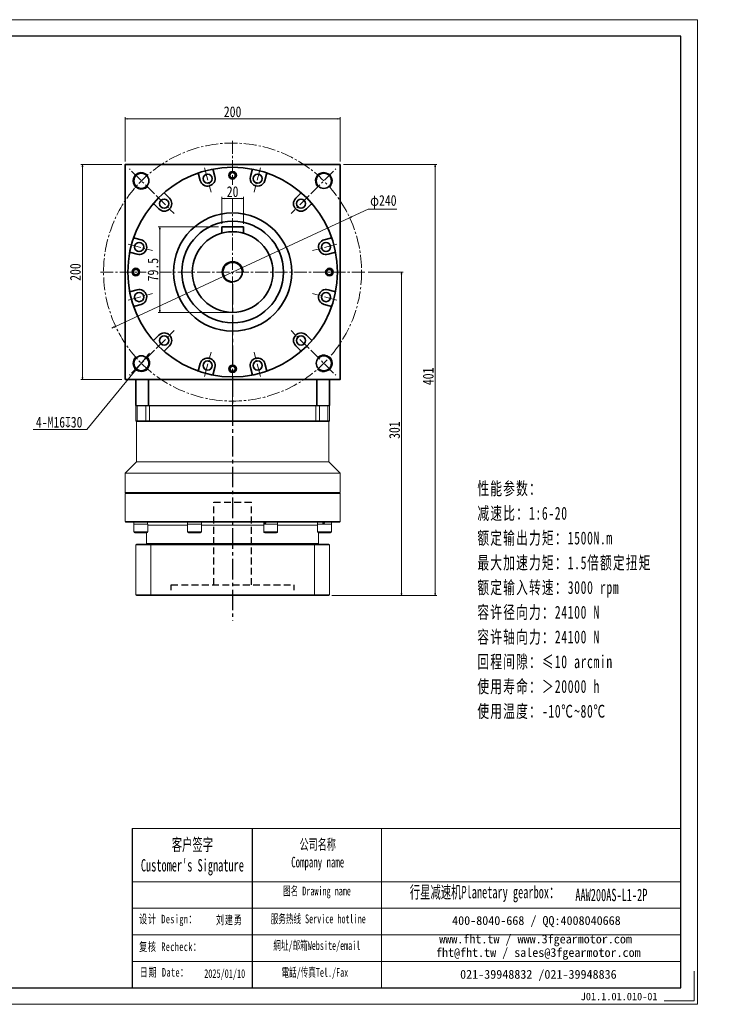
# Model space of a CAD drawing. Header units: millimetres. Extents: x -38 to 1278, y 0 to 916.
# Tile 4 of 4: x 633 to 1278, y 0 to 916. Entities that reach past the tile are written whole.
import ezdxf

# ---------------------------------------------------------------- set-up
doc = ezdxf.new("R2010")
doc.units = ezdxf.units.MM
for name, pattern in [('CENTER2', [28.575, 19.05, -3.175, 3.175, -3.175]), ('DASHED2', [9.525, 6.35, -3.175]), ('点画线', [18, 12, -2, 2, -2])]:
    doc.linetypes.add(name, pattern=pattern)
for name, color, linetype in [('3中心线层', 1, 'CENTER2'), ('4虚线层', 6, 'DASHED2'), ('6文字层', 3, 'Continuous'), ('7标注层', 4, 'Continuous')]:
    doc.layers.add(name, color=color, linetype=linetype)
for name, color, linetype, lineweight in [('SLD-0', 7, 'Continuous', 18), ('中心线层', 1, '点画线', 18), ('图框_外框线', 7, 'Continuous', 18), ('尺寸线层', 3, 'Continuous', 18), ('粗实线层', 7, 'Continuous', 35)]:
    doc.layers.add(name, color=color, linetype=linetype, lineweight=lineweight)
doc.styles.add('SLDTEXTSTYLE4', font='SimSun.ttf', dxfattribs={"width": 0.611111})
doc.styles.get("Standard").update_dxf_attribs({"font": 'SimSun.ttf'})
doc.styles.add('宋体', font='SimSun.ttf', dxfattribs={"width": 0.8})
doc.styles.add('标准', font='SimSun.ttf', dxfattribs={"width": 0.667})
doc.styles.add('样式 1', font='SimSun.ttf')
doc.dimstyles.new('A水平标注$0', dxfattribs={"dimtxt": 3.5, "dimasz": 2, "dimexe": 1.5, "dimexo": 3, "dimgap": 1.1, "dimtad": 1, "dimtoh": 1, "dimdec": 4, "dimdsep": 46, "dimtxsty": '宋体', "dimblk": 'OPEN', "dimcen": 3, "dimclrd": 3, "dimclre": 3, "dimclrt": 6, "dimadec": 0, "dimazin": 0, "dimtm": 1e-09, "dimtfac": 1, "dimtdec": 4, "dimtix": 1, "dimtmove": 0, "dimatfit": 3, "dimldrblk": 'OPEN', "dimfxl": 0, "dimlwd": 13, "dimlwe": 13, "dimarcsym": 0})
doc.dimstyles.new('D直径标注φ25', dxfattribs={"dimtxt": 3.5, "dimasz": 2, "dimexe": 1, "dimexo": 3, "dimtad": 1, "dimtoh": 1, "dimdec": 1, "dimdsep": 46, "dimtxsty": '宋体', "dimblk": 'OPEN', "dimcen": 3, "dimclrd": 3, "dimclre": 3, "dimclrt": 130, "dimadec": 0, "dimazin": 0, "dimtm": 1e-09, "dimtfac": 1, "dimtdec": 1, "dimtmove": 0, "dimatfit": 0, "dimldrblk": 'OPEN', "dimfxl": 0, "dimlwd": 13, "dimlwe": 13, "dimarcsym": 0})
doc.dimstyles.new('螺孔(M8-7H)', dxfattribs={"dimtxt": 3.5, "dimasz": 2, "dimexe": 1.25, "dimexo": 3, "dimtad": 1, "dimtoh": 1, "dimdec": 4, "dimdsep": 46, "dimtxsty": '宋体', "dimblk": 'OPEN', "dimcen": 3, "dimclrd": 3, "dimclre": 3, "dimclrt": 2, "dimadec": 0, "dimazin": 0, "dimtm": 1e-09, "dimtfac": 1, "dimtdec": 4, "dimtmove": 0, "dimatfit": 3, "dimldrblk": 'OPEN', "dimfxl": 0, "dimlwd": 9, "dimlwe": 9, "dimarcsym": 0})

# ---------------------------------------------------------------- blocks, each defined once
blk = doc.blocks.new('_Open')
at = {"color": 0, "linetype": 'ByBlock', "lineweight": -2}
for p, q in [((-1, 0.17), (0, 0)), ((-1, -0.17), (0, 0)), ((0, 0), (-1, 0))]:
    blk.add_line(p, q, dxfattribs=at)
blk = doc.blocks.new('*D17')
at = {"layer": 'Defpoints', "color": 0, "transparency": 16777216}
for p in [(931.37, 823.68), (731.37, 781.12), (931.37, 781.12)]:
    blk.add_point(p, dxfattribs=at)
at = {"layer": '尺寸线层', "color": 3, "lineweight": 13, "transparency": 16777216}
for p, q in [((731.37, 784.12), (731.37, 825.18)), ((931.37, 784.12), (931.37, 825.18)), ((733.37, 823.68), (929.37, 823.68))]:
    blk.add_line(p, q, dxfattribs=at)
at = {"layer": '尺寸线层', "color": 3, "lineweight": 13, "transparency": 16777216, "xscale": 2, "yscale": 2, "zscale": 2, "rotation": 180}
blk.add_blockref('_Open', (731.37, 823.68), dxfattribs=at)
at = {"layer": '尺寸线层', "color": 3, "lineweight": 13, "transparency": 16777216, "xscale": 2, "yscale": 2, "zscale": 2}
blk.add_blockref('_Open', (931.37, 823.68), dxfattribs=at)
at = {"layer": '尺寸线层', "color": 6, "transparency": 16777216, "insert": (831.37, 830.18), "char_height": 10, "attachment_point": 5, "style": '宋体'}
blk.add_mtext('200', dxfattribs=at)
blk = doc.blocks.new('*D18')
at = {"layer": 'Defpoints', "color": 0, "transparency": 16777216}
for p in [(691.62, 781.12), (731.37, 781.12), (731.37, 581.12)]:
    blk.add_point(p, dxfattribs=at)
at = {"layer": '尺寸线层', "color": 3, "lineweight": 13, "transparency": 16777216}
for p, q in [((728.37, 781.12), (690.12, 781.12)), ((691.62, 583.12), (691.62, 779.12)), ((728.37, 581.12), (690.12, 581.12))]:
    blk.add_line(p, q, dxfattribs=at)
at = {"layer": '尺寸线层', "color": 3, "lineweight": 13, "transparency": 16777216, "xscale": 2, "yscale": 2, "zscale": 2}
for p, rotation in [((691.62, 781.12), 90), ((691.62, 581.12), 270)]:
    blk.add_blockref('_Open', p, dxfattribs=dict(at, rotation=rotation))
at = {"layer": '尺寸线层', "color": 6, "transparency": 16777216, "insert": (685.12, 681.12), "char_height": 10, "attachment_point": 5, "rotation": 90, "style": '宋体'}
blk.add_mtext('200', dxfattribs=at)
blk = doc.blocks.new('*D19')
at = {"layer": 'Defpoints', "color": 0, "transparency": 16777216}
for p in [(940.22, 731.65), (722.53, 630.59)]:
    blk.add_point(p, dxfattribs=at)
at = {"layer": '尺寸线层', "color": 3, "lineweight": 13, "transparency": 16777216}
for p, q in [((957.46, 739.66), (942.03, 732.49)), ((984.21, 739.66), (957.46, 739.66)), ((722.53, 630.59), (940.22, 731.65)), ((720.72, 629.75), (718.9, 628.91))]:
    blk.add_line(p, q, dxfattribs=at)
at = {"layer": '尺寸线层', "color": 3, "lineweight": 13, "transparency": 16777216, "xscale": 2, "yscale": 2, "zscale": 2}
for p, rotation in [((940.22, 731.65), 204.9021738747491), ((722.53, 630.59), 24.9021738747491)]:
    blk.add_blockref('_Open', p, dxfattribs=dict(at, rotation=rotation))
at = {"layer": '尺寸线层', "color": 130, "transparency": 16777216, "insert": (971.58, 746.38), "char_height": 10, "attachment_point": 5, "style": '宋体', "bg_fill": 3, "box_fill_scale": 1.1, "bg_fill_color": 257, "bg_fill_transparency": 0}
blk.add_mtext('φ240', dxfattribs=at)
blk = doc.blocks.new('*D26')
at = {"layer": 'Defpoints', "color": 0, "transparency": 16777216}
for p in [(821.37, 723.12), (763.7, 643.62), (831.37, 643.62)]:
    blk.add_point(p, dxfattribs=at)
at = {"layer": '尺寸线层', "color": 3, "lineweight": 13, "transparency": 16777216}
for p, q in [((818.37, 723.12), (762.2, 723.12)), ((763.7, 721.12), (763.7, 645.62)), ((828.37, 643.62), (762.2, 643.62))]:
    blk.add_line(p, q, dxfattribs=at)
at = {"layer": '尺寸线层', "color": 3, "lineweight": 13, "transparency": 16777216, "xscale": 2, "yscale": 2, "zscale": 2}
for p, rotation in [((763.7, 723.12), 90), ((763.7, 643.62), 270)]:
    blk.add_blockref('_Open', p, dxfattribs=dict(at, rotation=rotation))
at = {"layer": '尺寸线层', "color": 6, "transparency": 16777216, "insert": (757.31, 683.37), "char_height": 10, "attachment_point": 5, "rotation": 90, "style": '宋体', "bg_fill": 3, "box_fill_scale": 1.1, "bg_fill_color": 257, "bg_fill_transparency": 0}
blk.add_mtext('79.5', dxfattribs=at)
blk = doc.blocks.new('*D27')
at = {"layer": 'Defpoints', "color": 0, "transparency": 16777216}
for p in [(821.37, 723.02), (841.37, 723.02)]:
    blk.add_point(p, dxfattribs=at)
at = {"layer": '尺寸线层', "color": 3, "lineweight": 13, "transparency": 16777216}
for p, q in [((821.37, 726.02), (821.37, 750.98)), ((839.37, 749.48), (823.37, 749.48)), ((841.37, 726.02), (841.37, 750.98))]:
    blk.add_line(p, q, dxfattribs=at)
at = {"layer": '尺寸线层', "color": 3, "lineweight": 13, "transparency": 16777216, "xscale": 2, "yscale": 2, "zscale": 2, "rotation": 180}
blk.add_blockref('_Open', (821.37, 749.48), dxfattribs=at)
at = {"layer": '尺寸线层', "color": 3, "lineweight": 13, "transparency": 16777216, "xscale": 2, "yscale": 2, "zscale": 2}
blk.add_blockref('_Open', (841.37, 749.48), dxfattribs=at)
at = {"layer": '尺寸线层', "color": 6, "transparency": 16777216, "insert": (831.37, 755.87), "char_height": 10, "attachment_point": 5, "style": '宋体', "bg_fill": 3, "box_fill_scale": 1.1, "bg_fill_color": 257, "bg_fill_transparency": 0}
blk.add_mtext('20', dxfattribs=at)
at = {"layer": 'Defpoints', "color": 0, "transparency": 16777216}
blk.add_point((821.37, 749.48), dxfattribs=at)
blk = doc.blocks.new('*D28')
at = {"layer": 'Defpoints', "color": 0, "transparency": 16777216}
for p in [(931.37, 781.12), (1019.83, 781.12), (920.57, 380.12)]:
    blk.add_point(p, dxfattribs=at)
at = {"layer": '尺寸线层', "color": 3, "lineweight": 13, "transparency": 16777216}
for p, q in [((934.37, 781.12), (1021.33, 781.12)), ((1019.83, 382.12), (1019.83, 779.12)), ((923.57, 380.12), (1021.33, 380.12))]:
    blk.add_line(p, q, dxfattribs=at)
at = {"layer": '尺寸线层', "color": 3, "lineweight": 13, "transparency": 16777216, "xscale": 2, "yscale": 2, "zscale": 2}
for p, rotation in [((1019.83, 781.12), 90), ((1019.83, 380.12), 270)]:
    blk.add_blockref('_Open', p, dxfattribs=dict(at, rotation=rotation))
at = {"layer": '尺寸线层', "color": 6, "transparency": 16777216, "insert": (1013.33, 584.12), "char_height": 10, "attachment_point": 5, "rotation": 90, "style": '宋体'}
blk.add_mtext('401', dxfattribs=at)
blk = doc.blocks.new('*D29')
at = {"layer": 'Defpoints', "color": 0, "transparency": 16777216}
for p in [(954.37, 681.12), (920.57, 380.12), (988.51, 380.12)]:
    blk.add_point(p, dxfattribs=at)
at = {"layer": '尺寸线层', "color": 3, "lineweight": 13, "transparency": 16777216}
for p, q in [((957.37, 681.12), (990.01, 681.12)), ((988.51, 679.12), (988.51, 382.12)), ((923.57, 380.12), (990.01, 380.12))]:
    blk.add_line(p, q, dxfattribs=at)
at = {"layer": '尺寸线层', "color": 3, "lineweight": 13, "transparency": 16777216, "xscale": 2, "yscale": 2, "zscale": 2}
for p, rotation in [((988.51, 681.12), 90), ((988.51, 380.12), 270)]:
    blk.add_blockref('_Open', p, dxfattribs=dict(at, rotation=rotation))
at = {"layer": '尺寸线层', "color": 6, "transparency": 16777216, "insert": (982.01, 534.12), "char_height": 10, "attachment_point": 5, "rotation": 90, "style": '宋体'}
blk.add_mtext('301', dxfattribs=at)
blk = doc.blocks.new('*D36')
at = {"color": 3, "lineweight": 9, "transparency": 16777216}
for p, q in [((752.88, 603.98), (754.16, 605.53)), ((751.61, 602.44), (741.43, 590.1)), ((695.85, 534.83), (740.16, 588.55)), ((645.7, 534.83), (695.85, 534.83))]:
    blk.add_line(p, q, dxfattribs=at)
at = {"layer": 'Defpoints', "color": 0, "transparency": 16777216}
for p in [(751.61, 602.44), (741.43, 590.1)]:
    blk.add_point(p, dxfattribs=at)
at = {"color": 3, "lineweight": 9, "transparency": 16777216, "xscale": 2, "yscale": 2, "zscale": 2}
for p, rotation in [((751.61, 602.44), 230.4892177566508), ((741.43, 590.1), 50.48921775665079)]:
    blk.add_blockref('_Open', p, dxfattribs=dict(at, rotation=rotation))
at = {"color": 2, "transparency": 16777216, "insert": (670.03, 541.43), "char_height": 10, "attachment_point": 5, "style": '宋体'}
blk.add_mtext('4-M16{\\famgdt|b0|i0|c0|p0;x}{30}', dxfattribs=at)

msp = doc.modelspace()

# ---------------------------------------------------------------- linework, layer by layer
at = {"color": 7, "linetype": 'Continuous', "lineweight": 15}
for p, q in [((741.37381, 556.62249), (741.87381, 557.12249)), ((741.37381, 556.62249), (742.67816, 556.62249)), ((741.37381, 556.62249), (741.37381, 542.62249)), ((743.04773, 557.12249), (741.87381, 557.12249)), ((742.67816, 556.62249), (743.04773, 557.12249)), ((742.67816, 556.62249), (750.54633, 556.62249)), ((742.67816, 542.62249), (742.67816, 556.62249)), ((750.88312, 557.12249), (743.04773, 557.12249)), ((750.54633, 556.62249), (750.88312, 557.12249)), ((750.54633, 556.62249), (753.91415, 556.62249)), ((750.54633, 556.62249), (750.54633, 542.62249)), ((753.91415, 557.12249), (750.88312, 557.12249)), ((753.91415, 556.62249), (753.91415, 557.12249)), ((908.83348, 557.12249), (753.91415, 557.12249)), ((753.91415, 556.62249), (908.83348, 556.62249)), ((753.91415, 542.62249), (753.91415, 556.62249)), ((911.86451, 557.12249), (908.83348, 557.12249)), ((908.83348, 556.62249), (908.83348, 557.12249)), ((908.83348, 556.62249), (912.20129, 556.62249)), ((908.83348, 556.62249), (908.83348, 542.62249)), ((912.20129, 556.62249), (911.86451, 557.12249)), ((919.6999, 557.12249), (911.86451, 557.12249)), ((912.20129, 542.62249), (912.20129, 556.62249)), ((912.20129, 556.62249), (920.06947, 556.62249)), ((920.06947, 556.62249), (919.6999, 557.12249)), ((920.87381, 557.12249), (919.6999, 557.12249)), ((920.06947, 556.62249), (920.06947, 542.62249)), ((920.06947, 556.62249), (921.37381, 556.62249)), ((920.87381, 557.12249), (921.37381, 556.62249)), ((921.37381, 542.62249), (921.37381, 556.62249)), ((742.67816, 542.62249), (741.37381, 542.62249)), ((741.87381, 542.12249), (741.37381, 542.62249)), ((741.87381, 504.62249), (741.87381, 542.12249)), ((741.87381, 542.12249), (743.04773, 542.12249)), ((750.54633, 542.62249), (742.67816, 542.62249)), ((743.04773, 542.12249), (742.67816, 542.62249)), ((743.04773, 542.12249), (750.88312, 542.12249)), ((753.91415, 542.62249), (750.54633, 542.62249)), ((750.88312, 542.12249), (750.54633, 542.62249)), ((750.88312, 542.12249), (753.91415, 542.12249)), ((908.83348, 542.62249), (753.91415, 542.62249)), ((753.91415, 542.12249), (753.91415, 542.62249)), ((753.91415, 542.12249), (831.37381, 542.12249)), ((831.37381, 542.12249), (908.83348, 542.12249)), ((912.20129, 542.62249), (908.83348, 542.62249)), ((908.83348, 542.12249), (908.83348, 542.62249)), ((908.83348, 542.12249), (911.86451, 542.12249)), ((911.86451, 542.12249), (912.20129, 542.62249)), ((911.86451, 542.12249), (919.6999, 542.12249)), ((920.06947, 542.62249), (912.20129, 542.62249)), ((919.6999, 542.12249), (920.06947, 542.62249)), ((919.6999, 542.12249), (920.87381, 542.12249)), ((921.37381, 542.62249), (920.06947, 542.62249)), ((921.37381, 542.62249), (920.87381, 542.12249)), ((920.87381, 542.12249), (920.87381, 504.62249)), ((731.37381, 494.12249), (741.87381, 504.62249)), ((920.87381, 504.62249), (741.87381, 504.62249)), ((920.87381, 504.62249), (931.37382, 494.12249)), ((731.37381, 476.12249), (731.37381, 494.12249)), ((931.37382, 494.12249), (731.37381, 494.12249)), ((931.37382, 494.12249), (931.37382, 476.12249)), ((731.87382, 475.62249), (731.37381, 476.12249)), ((831.37381, 476.12249), (731.37381, 476.12249)), ((731.37381, 475.12249), (731.87382, 475.62249)), ((731.37381, 449.12249), (731.37381, 475.12249)), ((731.37381, 475.12249), (831.37381, 475.12249)), ((831.37381, 475.62249), (731.87382, 475.62249)), ((931.37382, 476.12249), (831.37381, 476.12249)), ((930.87382, 475.62249), (831.37381, 475.62249)), ((831.37381, 475.12249), (931.37382, 475.12249)), ((931.37382, 476.12249), (930.87382, 475.62249)), ((930.87382, 475.62249), (931.37382, 475.12249)), ((931.37382, 475.12249), (931.37382, 449.12249)), ((731.87382, 448.62249), (731.37381, 449.12249)), ((931.37382, 449.12249), (731.37381, 449.12249)), ((931.37382, 449.12249), (930.87382, 448.62249)), ((731.87382, 448.62249), (930.87382, 448.62249)), ((739.41496, 439.52249), (739.41496, 446.52249)), ((747.59728, 446.52249), (739.41496, 446.52249)), ((739.47496, 446.52249), (739.47496, 448.62249)), ((752.41496, 446.52249), (747.59728, 446.52249)), ((752.35496, 448.62249), (752.35496, 446.52249)), ((752.41496, 446.52249), (752.41496, 439.52249)), ((789.4756, 439.52249), (789.4756, 446.52249)), ((801.60476, 446.52249), (789.4756, 446.52249)), ((789.5356, 446.52249), (789.5356, 447.8963)), ((802.4756, 446.52249), (801.60476, 446.52249)), ((802.4156, 448.62249), (802.4156, 446.52249)), ((802.4756, 446.52249), (802.4756, 439.52249)), ((860.27203, 439.52249), (860.27203, 446.52249)), ((873.27203, 446.52249), (860.27203, 446.52249)), ((860.33203, 446.52249), (860.33203, 448.62249)), ((873.21203, 448.62249), (873.21203, 446.52249)), ((873.27203, 446.52249), (873.27203, 439.52249)), ((910.33267, 439.52249), (910.33267, 446.52249)), ((923.33267, 446.52249), (910.33267, 446.52249)), ((910.39267, 446.52249), (910.39267, 448.62249)), ((923.27267, 448.62249), (923.27267, 446.52249)), ((923.33267, 446.52249), (923.33267, 439.52249)), ((740.41496, 438.52249), (747.33846, 438.52249)), ((747.33846, 438.52249), (751.41496, 438.52249)), ((751.37381, 428.62249), (751.37381, 438.52249)), ((790.4756, 438.52249), (800.73874, 438.52249)), ((800.73874, 438.52249), (801.4756, 438.52249)), ((861.27203, 438.52249), (872.27203, 438.52249)), ((911.33267, 438.52249), (922.33267, 438.52249)), ((911.37381, 438.52249), (911.37381, 428.62249)), ((741.37382, 427.32249), (742.17381, 428.12249)), ((741.37382, 427.32249), (755.28012, 427.32249)), ((741.37382, 380.9225), (741.37382, 427.32249)), ((755.55924, 428.12249), (742.17381, 428.12249)), ((751.87382, 428.12249), (751.37381, 428.62249)), ((911.37381, 428.62249), (751.37381, 428.62249)), ((755.28012, 427.32249), (755.55924, 428.12249)), ((755.28012, 427.32249), (755.28012, 380.9225)), ((755.28012, 427.32249), (907.4675, 427.32249)), ((907.18839, 428.12249), (755.55924, 428.12249)), ((907.4675, 427.32249), (907.18839, 428.12249)), ((920.57381, 428.12249), (907.18839, 428.12249)), ((907.4675, 380.9225), (907.4675, 427.32249)), ((907.4675, 427.32249), (921.37382, 427.32249)), ((911.37381, 428.62249), (910.87381, 428.12249)), ((920.57381, 428.12249), (921.37382, 427.32249)), ((921.37382, 427.32249), (921.37382, 380.9225)), ((755.28012, 380.9225), (741.37382, 380.9225)), ((741.37382, 380.9225), (742.17381, 380.12248)), ((742.17381, 380.12248), (755.55924, 380.12248)), ((907.4675, 380.9225), (755.28012, 380.9225)), ((755.55924, 380.12248), (755.28012, 380.9225)), ((755.55924, 380.12248), (907.18839, 380.12248)), ((907.18839, 380.12248), (907.4675, 380.9225)), ((907.18839, 380.12248), (920.57381, 380.12248)), ((921.37382, 380.9225), (907.4675, 380.9225)), ((920.57381, 380.12248), (921.37382, 380.9225))]:
    msp.add_line(p, q, dxfattribs=at)
at = {"color": 8, "linetype": 'Continuous', "lineweight": 15}
for p, q in [((752.41496, 445.62249), (789.4756, 445.62249)), ((802.4756, 445.62249), (860.27203, 445.62249)), ((873.27203, 445.62249), (910.33267, 445.62249)), ((747.59728, 439.52249), (739.41496, 439.52249)), ((752.41496, 439.52249), (747.59728, 439.52249)), ((801.60476, 439.52249), (789.4756, 439.52249)), ((802.4756, 439.52249), (801.60476, 439.52249)), ((873.27203, 439.52249), (860.27203, 439.52249)), ((923.33267, 439.52249), (910.33267, 439.52249))]:
    msp.add_line(p, q, dxfattribs=at)
msp.add_line((849.61153, 163.43919), (849.61153, 15.39343))
at = {"color": 7, "linetype": 'Continuous', "lineweight": 15}
for centre, start, end in [((740.41496, 439.52249), 180, 270), ((751.41496, 439.52249), 270, 0), ((790.4756, 439.52249), 180, 270), ((801.4756, 439.52249), 270, 0), ((861.27203, 439.52249), 180, 270), ((872.27203, 439.52249), 270, 0), ((911.33267, 439.52249), 180, 270), ((922.33267, 439.52249), 270, 0)]:
    msp.add_arc(centre, 1, start, end, dxfattribs=at)
at = {"color": 7, "linetype": 'Continuous', "lineweight": 15, "extrusion": (0, 0, -1)}
for centre, major_axis, ratio, start_param, end_param in [((795.9756, 446.52249), (-1.17441, 11.13439), 0.568689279, 4.895776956, 4.961696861), ((866.77203, 448.62249), (4.75706, 10.99516), 0.394806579, 4.353811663, 4.543208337), ((866.77203, 446.52249), (4.75706, 10.99516), 0.394806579, 4.543208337, 4.732605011), ((916.83267, 448.62249), (6.41233, 11.14913), 0.053483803, 4.492241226, 4.6816379), ((916.83267, 448.62249), (4.32136, 7.51355), 0.053483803, 4.398507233, 4.6816379), ((916.83267, 446.52249), (6.41233, 11.14913), 0.053483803, 4.6816379, 4.871034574)]:
    msp.add_ellipse(centre, major_axis=major_axis, ratio=ratio, start_param=start_param, end_param=end_param, dxfattribs=at)
at = {"layer": '3中心线层'}
for p, q in [((831.37381, 669.92363), (831.37381, 557.12249)), ((831.37381, 557.12249), (831.37381, 356.8072))]:
    msp.add_line(p, q, dxfattribs=at)
at = {"layer": '4虚线层'}
for p, q in [((813.87381, 467.12115), (848.87381, 467.12115)), ((813.87381, 390.12115), (813.87381, 467.12115)), ((848.87381, 390.12115), (848.87381, 467.12115)), ((774.22381, 390.12115), (888.52381, 390.12115)), ((774.22381, 385.12115), (774.22381, 390.12115)), ((888.52381, 385.12115), (888.52381, 390.12115))]:
    msp.add_line(p, q, dxfattribs=at)
at = {"layer": '7标注层', "color": 0}
msp.add_line((737.93413, 163.43919), (737.93413, 15.41874), dxfattribs=at)
at = {"layer": '中心线层'}
for p, q in [((831.37381, 557.12249), (831.37381, 804.12249)), ((758.68941, 753.80689), (735.31733, 777.17897)), ((904.05822, 753.80689), (927.43029, 777.17897)), ((708.37381, 681.12249), (954.37381, 681.12249)), ((758.68941, 608.43809), (735.31733, 585.06601)), ((805.3625, 584.04695), (811.42245, 606.66298)), ((857.38513, 584.04695), (851.32518, 606.66298)), ((904.05822, 608.43809), (927.43029, 585.06601))]:
    msp.add_line(p, q, dxfattribs=at)
msp.add_circle((831.37381, 681.12249), 120, dxfattribs=at)
at = {"layer": '图框_外框线'}
for p, q in [((737.93413, 163.43919), (849.61153, 163.43919)), ((849.61153, 163.43919), (849.61153, 15.41874)), ((849.61153, 163.43919), (1248.33195, 163.43919)), ((969.93642, 163.43919), (969.93642, 15.41874)), ((737.93413, 114.04465), (849.61153, 114.04465)), ((849.61153, 114.04465), (1248.33195, 114.04465)), ((737.93413, 89.34738), (1248.33195, 89.34738)), ((737.93413, 64.65011), (1248.33195, 64.65011)), ((737.93413, 39.95284), (1248.33195, 39.95284))]:
    msp.add_line(p, q, dxfattribs=at)
at = {"layer": '图框_外框线', "color": 3}
msp.add_lwpolyline([(1260.66694, 30.83748), (1260.66694, 3.08375), (1232.91321, 3.08375)], dxfattribs=at)
at = {"layer": '粗实线层'}
for p, q in [((801.31862, 766.24408), (799.72227, 772.20174)), ((814.84158, 769.86755), (813.24523, 775.82521)), ((847.90605, 769.86755), (849.5024, 775.82521)), ((861.42901, 766.24408), (863.02536, 772.20174)), ((762.78446, 622.43263), (758.42315, 618.07132)), ((899.96317, 622.43263), (904.32448, 618.07132)), ((772.68395, 612.53313), (768.32264, 608.17182)), ((890.06368, 612.53313), (894.42499, 608.17182)), ((801.31862, 596.0009), (799.72227, 590.04324)), ((861.42901, 596.0009), (863.02536, 590.04324)), ((814.84158, 592.37743), (813.24523, 586.41978)), ((847.90605, 592.37743), (849.5024, 586.41978)), ((741.37381, 581.12249), (741.37381, 557.12249)), ((753.08427, 557.12249), (753.08427, 581.12249)), ((909.66336, 557.12249), (909.66336, 581.12249)), ((921.37381, 557.12249), (921.37381, 581.12249))]:
    msp.add_line(p, q, dxfattribs=at)
msp.add_lwpolyline([(731.37381, 581.12249), (731.37381, 781.12249), (931.37381, 781.12249), (931.37381, 581.12249)], close=True, dxfattribs=at)
for centre, radius in [((746.521, 765.9753), 7), ((808.0801, 768.05582), 4.25), ((831.37381, 771.12249), 3.5), ((831.37381, 771.12249), 2.5), ((854.66753, 768.05582), 4.25), ((916.22663, 765.9753), 7), ((767.7342, 617.48288), 4.25), ((895.01342, 617.48288), 4.25), ((746.521, 596.26968), 7), ((808.0801, 594.18917), 4.25), ((854.66753, 594.18917), 4.25), ((916.22663, 596.26968), 7), ((831.37381, 591.12249), 3.5), ((831.37381, 591.12249), 2.5)]:
    msp.add_circle(centre, radius, dxfattribs=at)
at = {"layer": '粗实线层', "lineweight": 18}
for centre, radius, start, end in [((746.521, 765.9753), 8, 43.08978683, 315), ((831.37381, 771.12249), 3, 358.42285278, 270), ((916.22663, 765.9753), 8, 313.08978683, 225), ((746.521, 596.26968), 8, 133.08978683, 45), ((916.22663, 596.26968), 8, 223.08978683, 135), ((831.37381, 591.12249), 3, 178.42285278, 90)]:
    msp.add_arc(centre, radius, start, end, dxfattribs=at)
at = {"layer": '粗实线层'}
for centre, radius, start, end in [((798.75634, 771.94292), 1, 15.00003941, 109.75527409), ((808.0801, 768.05582), 7, 195, 15), ((814.21116, 776.08402), 1, 100.24472591, 194.99996059), ((854.66753, 768.05582), 7, 165, 345), ((848.53647, 776.08402), 1, 345.00003941, 79.75527409), ((863.99129, 771.94292), 1, 70.24472591, 164.99996059), ((757.71604, 618.77843), 1, 220.24472591, 314.99996059), ((905.03159, 618.77843), 1, 225.00003941, 319.75527409), ((769.02975, 607.46472), 1, 135.00003941, 229.75527409), ((893.71788, 607.46472), 1, 310.24472591, 44.99996059), ((808.0801, 594.18917), 7, 345, 165), ((854.66753, 594.18917), 7, 15, 195), ((798.75634, 590.30206), 1, 250.24472591, 344.99996059), ((814.21116, 586.16096), 1, 165.00003941, 259.75527409), ((848.53647, 586.16096), 1, 280.24472591, 14.99996059), ((863.99129, 590.30206), 1, 195.00003941, 289.75527409)]:
    msp.add_arc(centre, radius, start, end, dxfattribs=at)

# ---------------------------------------------------------------- texts
at = {"layer": '6文字层', "insert": (1155.18163, 10.77206), "char_height": 7, "width": 43.304423, "attachment_point": 1, "style": '样式 1'}
msp.add_mtext('J01.1.01.010-01', dxfattribs=at)
at = {"layer": 'SLD-0', "color": 1, "attachment_point": 2}
for s, insert, char_height, width, style in [("{\\fSimSun|b1|i0|c134|p2;客户签字\\PCustomer's Signature}", (793.96532, 154.30101), 11.5253929, 143.3770755, 'SLDTEXTSTYLE4'), ('{\\fSimSun|b1|i0|c134|p2;公司名称\\PCompany name}', (910.53711, 153.68919), 9.8789082, 127.9010159, 'SLDTEXTSTYLE4'), ('{\\fSimSun|b1|i0|c134|p2;图名 Drawing name}', (909.86185, 109.49206), 8.2324235, 105.2818652, 'SLDTEXTSTYLE4'), ('{\\fSimSun|b1|i0|c134|p2;  \\H1.1667x;行星减速机Planetary gearbox\\fSimSun|b0|i0|c134|p2;：}', (1061.63173, 110.12709), 9.8789082, 155.3719119, 'SLDTEXTSTYLE4'), ('\\pt57.62696;{\\fSimSun|b1|i0|c134|p2;\\C256;AAW200AS-L1-2P}', (1183.68141, 107.5042), 11.5253929, 83.8758153, 'SLDTEXTSTYLE4'), ('{\\fNSimSun|b0|i0|c134|p49;\\T1.1;设计 \\fNSimSun|b0|i0|c0|p49;Design\\fNSimSun|b0|i0|c134|p49;：}', (771.42196, 83.29879), 8, 99.5917652, '标准'), ('{\\fNSimSun|b0|i0|c134|p49;\\T1.1;刘建勇}', (828.30508, 82.44946), 8, 31.9717109, '标准'), ('{\\fSimSun|b1|i0|c134|p2;服务热线 Service hotline}', (911.02926, 83.60537), 8.2324235, 117.2941119, 'SLDTEXTSTYLE4'), ('{\\fNSimSun|b0|i0|c134|p49;\\T1.1;复核 \\fNSimSun|b0|i0|c0|p49;Recheck\\fNSimSun|b0|i0|c134|p49;：}', (773.49145, 57.5324), 8, 154.1201934, '标准'), ('{\\fSimSun|b1|i0|c134|p2;網址/邮箱Website/email}', (909.74739, 58.80237), 8.2324235, 122.0921303, 'SLDTEXTSTYLE4'), ('{\\fNSimSun|b0|i0|c134|p49;\\T1.1;日期 Date：}', (767.82732, 33.75787), 8, 122.6846119, '标准'), ('{\\fNSimSun|b0|i0|c134|p49;2025/01/10}', (823.9911, 32.59065), 8, 31.9717109, '标准'), ('{\\fSimSun|b1|i0|c134|p2;電話/传真Tel./Fax}', (907.90296, 33.80599), 8.2324235, 123.5605408, 'SLDTEXTSTYLE4')]:
    msp.add_mtext(s, dxfattribs=dict(at, insert=insert, char_height=char_height, width=width, style=style))
at = {"layer": 'SLD-0', "color": 1, "char_height": 8.2324235, "attachment_point": 2}
for s, insert, width in [('{\\fSimSun|b1|i0|c134|p2;400-8040-668 / QQ:4008040668}', (1113.96161, 82.03235), 239.6903785), ('{\\fSimSun|b1|i0|c134|p2;www.fht.tw / www.3fgearmotor.com }', (1113.20254, 64.88532), 239.9602036), ('\\pt98.78908;{\\fSimSun|b1|i0|c134|p2;fht@fht.tw / sales@3fgearmotor.com }', (1115.71145, 52.34952), 239.9602036), ('{\\fSimSun|b1|i0|c134|p2;021-39948832 /021-39948836 }', (1115.79753, 32.00603), 183.2277678)]:
    msp.add_mtext(s, dxfattribs=dict(at, insert=insert, width=width))
at = {"layer": '尺寸线层', "insert": (1059.03146, 485.80248), "char_height": 12, "width": 238.0879491, "attachment_point": 1, "line_spacing_factor": 1.15057, "style": '标准'}
msp.add_mtext('{\\T1.1;性能参数：\\P减速比：1:6-20\\P额定输出力矩：1500N.m\\P最大加速力矩：1.5倍额定扭矩\\P额定输入转速：3000 rpm\\P容许径向力：24100 N\\P容许轴向力：24100 N\\P回程间隙：≤10 arcmin\\P使用寿命：＞20000 h\\P使用温度：-10℃~80℃}', dxfattribs=at)

# ---------------------------------------------------------------- dimensions: what is measured, and where the dimension line sits
dim = msp.add_diameter_dim_2p(p1=(751.61079, 602.44172), p2=(741.43121, 590.09764), text='4-M<>{\\famgdt|b0|i0|c0|p0;x}{30}', dimstyle='螺孔(M8-7H)', override={"dimtxt": 10, "dimgap": 1.5, "dimtad": 1, "dimtih": 0, "dimtoh": 1, "dimdec": 4, "dimlfac": 1, "dimpost": '<>', "dimcen": 0, "dimse1": 0, "dimse2": 0, "dimsd1": 0, "dimsd2": 0, "dimtix": 0, "dimtofl": 1, "dimatfit": 3, "dimtvp": 0.1, "dimtfill": 0})
dim.commit()
dim.dimension.update_dxf_attribs({"geometry": '*D36', "text_midpoint": (670.02672, 534.82897), "dimtype": 163})
at = {"layer": '尺寸线层'}
dim = msp.add_linear_dim(base=(931.37381, 823.67733), p1=(731.37381, 781.12249), p2=(931.37381, 781.12249), dimstyle='A水平标注$0', override={"dimtxt": 10, "dimgap": 1.5, "dimtfill": 0}, dxfattribs=at)
dim.commit()
dim.dimension.update_dxf_attribs({"geometry": '*D17', "text_midpoint": (831.37381, 823.67733), "dimtype": 160})
dim = msp.add_linear_dim(base=(691.62145, 781.12249), p1=(731.37381, 581.12249), p2=(731.37381, 781.12249), angle=90, dimstyle='A水平标注$0', override={"dimtxt": 10, "dimgap": 1.5, "dimtfill": 0}, dxfattribs=at)
dim.commit()
dim.dimension.update_dxf_attribs({"geometry": '*D18', "text_midpoint": (691.62145, 681.12249), "dimtype": 160})

# ---------------------------------------------------------------- next in the draw order: dimensions: what is measured, and where the dimension line sits
dim = msp.add_diameter_dim_2p(p1=(722.53045, 630.59406), p2=(940.21718, 731.65092), dimstyle='D直径标注φ25', override={"dimtxt": 10, "dimgap": 1.5, "dimpost": 'φ<>'}, dxfattribs=at)
dim.commit()
dim.dimension.update_dxf_attribs({"geometry": '*D19', "text_midpoint": (971.58477, 739.65513), "dimtype": 163})

# ---------------------------------------------------------------- next in the draw order: linework, layer by layer
at = {"layer": '中心线层'}
for p, q in [((805.3625, 778.19804), (811.42245, 755.582)), ((857.38513, 778.19804), (851.32518, 755.582)), ((760.30958, 752.18672), (776.86567, 735.63064)), ((902.43805, 752.18672), (885.88196, 735.63064)), ((734.29827, 707.1338), (756.9143, 701.07386)), ((928.44936, 707.1338), (905.83332, 701.07386)), ((734.29827, 655.11118), (756.9143, 661.17113)), ((928.44936, 655.11118), (905.83332, 661.17113)), ((760.30958, 610.05826), (776.86567, 626.61435)), ((902.43805, 610.05826), (885.88196, 626.61435))]:
    msp.add_line(p, q, dxfattribs=at)
at = {"layer": '粗实线层'}
for p, q in [((772.68395, 749.71185), (768.32264, 754.07316)), ((890.06368, 749.71185), (894.42499, 754.07316)), ((762.78446, 739.81235), (758.42315, 744.17366)), ((899.96317, 739.81235), (904.32448, 744.17366)), ((746.25222, 711.17769), (740.29457, 712.77404)), ((916.49541, 711.17769), (922.45306, 712.77404)), ((742.62876, 697.65472), (736.6711, 699.25107)), ((920.11887, 697.65472), (926.07653, 699.25107)), ((742.62876, 664.59026), (736.6711, 662.99391)), ((920.11887, 664.59026), (926.07653, 662.99391)), ((746.25222, 651.0673), (740.29457, 649.47095)), ((916.49541, 651.0673), (922.45306, 649.47095))]:
    msp.add_line(p, q, dxfattribs=at)
for centre, radius in [((831.37381, 681.12249), 97.5), ((767.7342, 744.7621), 4.25), ((895.01342, 744.7621), 4.25), ((831.37381, 681.12249), 55), ((831.37381, 681.12249), 47.25), ((744.44049, 704.4162), 4.25), ((918.30714, 704.4162), 4.25), ((741.37381, 681.12249), 3.5), ((741.37381, 681.12249), 2.5), ((921.37381, 681.12249), 3.5), ((921.37381, 681.12249), 2.5), ((744.44049, 657.82878), 4.25), ((918.30714, 657.82878), 4.25)]:
    msp.add_circle(centre, radius, dxfattribs=at)
for centre, radius, start, end in [((769.02975, 754.78026), 1, 130.24472591, 224.99996059), ((893.71788, 754.78026), 1, 315.00003941, 49.75527409), ((757.71604, 743.46655), 1, 45.00003941, 139.75527409), ((767.7342, 744.7621), 7, 225, 45), ((895.01342, 744.7621), 7, 135, 315), ((905.03159, 743.46655), 1, 40.24472591, 134.99996059), ((740.55339, 713.73996), 1, 160.24472591, 254.99996059), ((744.44049, 704.4162), 7, 255, 75), ((918.30714, 704.4162), 7, 105, 285), ((922.19424, 713.73996), 1, 285.00003941, 19.75527409), ((736.41228, 698.28515), 1, 75.00003941, 169.75527409), ((926.33535, 698.28515), 1, 10.24472591, 104.99996059), ((736.41228, 663.95984), 1, 190.24472591, 284.99996059), ((744.44049, 657.82878), 7, 285, 105), ((918.30714, 657.82878), 7, 75, 255), ((926.33535, 663.95984), 1, 255.00003941, 349.75527409), ((740.55339, 648.50502), 1, 105.00003941, 199.75527409), ((922.19424, 648.50502), 1, 340.24472591, 74.99996059), ((767.7342, 617.48288), 7, 315, 135), ((895.01342, 617.48288), 7, 45, 225)]:
    msp.add_arc(centre, radius, start, end, dxfattribs=at)
at = {"layer": '粗实线层', "lineweight": 18}
for centre, start, end in [((741.37381, 681.12249), 88.42285278, 360), ((921.37381, 681.12249), 268.42285278, 180)]:
    msp.add_arc(centre, 3, start, end, dxfattribs=at)

# ---------------------------------------------------------------- next in the draw order: dimensions: what is measured, and where the dimension line sits
at = {"layer": '尺寸线层'}
for base, p1, p2, picture, middle in [((1019.82966, 781.12249), (920.57381, 380.12248), (931.37381, 781.12249), '*D28', (1019.82966, 584.12249)), ((988.50582, 380.12248), (954.37381, 681.12249), (920.57381, 380.12248), '*D29', (988.50582, 534.12249))]:
    dim = msp.add_linear_dim(base=base, p1=p1, p2=p2, angle=90, dimstyle='A水平标注$0', override={"dimtxt": 10, "dimgap": 1.5, "dimtfill": 0}, dxfattribs=at)
    dim.commit()
    dim.dimension.update_dxf_attribs({"geometry": picture, "text_midpoint": middle, "dimtype": 160})

# ---------------------------------------------------------------- next in the draw order: dimensions: what is measured, and where the dimension line sits
dim = msp.add_linear_dim(base=(763.70208, 643.62249), p1=(821.37381, 723.12249), p2=(831.37381, 643.62249), angle=270, dimstyle='A水平标注$0', override={"dimtxt": 10, "dimgap": 1.5, "dimblk": 'Open', "dimtfill": 1, "dimtfillclr": 256}, dxfattribs=at)
dim.commit()
dim.dimension.update_dxf_attribs({"geometry": '*D26', "text_midpoint": (763.70208, 683.37249), "dimtype": 160})

# ---------------------------------------------------------------- next in the draw order: linework, layer by layer
at = {"layer": '粗实线层'}
msp.add_circle((831.37381, 681.12249), 9, dxfattribs=at)
at = {"layer": '粗实线层', "lineweight": 18}
msp.add_arc((831.37381, 681.12249), 10, 0, 270, dxfattribs=at)

# ---------------------------------------------------------------- next in the draw order: dimensions: what is measured, and where the dimension line sits
at = {"layer": '尺寸线层'}
dim = msp.add_linear_dim(base=(821.37381, 749.47972), p1=(841.37381, 723.02249), p2=(821.37381, 723.02249), dimstyle='A水平标注$0', override={"dimtxt": 10, "dimgap": 1.5, "dimblk": 'Open', "dimtfill": 1, "dimtfillclr": 256}, dxfattribs=at)
dim.commit()
dim.dimension.update_dxf_attribs({"geometry": '*D27', "text_midpoint": (831.37381, 749.47972), "dimtype": 160})

# ---------------------------------------------------------------- next in the draw order: linework, layer by layer
at = {"layer": '图框_外框线', "color": 3}
msp.add_lwpolyline([(-31.42347, 0), (1263.75069, 0), (1263.75069, 915.87316), (-31.42347, 915.87316)], close=True, dxfattribs=at)
at = {"layer": '图框_外框线', "color": 3, "lineweight": 25}
msp.add_lwpolyline([(45.67023, 15.41874), (1248.33195, 15.41874), (1248.33195, 900.45442), (45.67023, 900.45442)], close=True, dxfattribs=at)
at = {"layer": '粗实线层'}
for p, q in [((841.37381, 723.12249), (821.37381, 723.12249)), ((821.37381, 723.12249), (821.37381, 717.26457)), ((841.37381, 723.12249), (841.37381, 717.26457))]:
    msp.add_line(p, q, dxfattribs=at)
msp.add_circle((831.37381, 681.12249), 37.5, dxfattribs=at)

doc.saveas('drawing.dxf')
